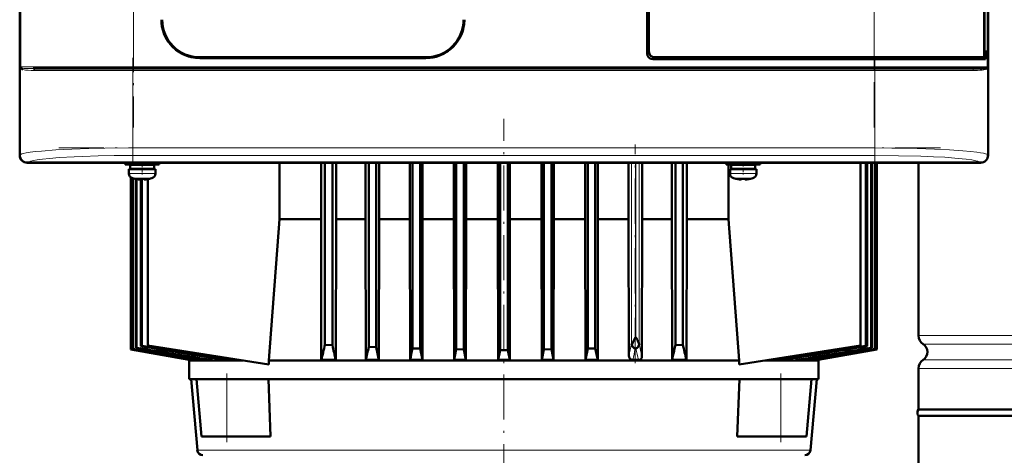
# Model space of a CAD drawing. Extents: x -2065 to 2446, y -1961 to 629.
# Tile 43 of 59: x -232 to 29, y 294 to 410. Entities that reach past the tile are written whole.
import ezdxf

# ---------------------------------------------------------------- set-up
doc = ezdxf.new("R2010")
doc.units = 0
doc.linetypes.add('DASHDOT', pattern=[18.5, 12, -3, 0.5, -3])

msp = doc.modelspace()

# ---------------------------------------------------------------- linework, layer by layer
at = {"color": 7, "lineweight": 50}
for p, q in [((-231.91, 581.97), (-231.91, 374.01)), ((25.04, 374.01), (25.04, 581.97)), ((-65.43, 400.99), (-65.43, 554.99)), ((-64.93, 554.49), (-64.93, 401.49)), ((24.02, 400.96), (24.02, 555.02)), ((24.14, 554.15), (24.14, 401.82)), ((-231.93, 386.19), (-231.93, 477.79)), ((25.07, 477.79), (25.07, 386.19)), ((-184.13, 399.99), (-124.13, 399.99)), ((-124.13, 399.79), (-184.13, 399.79)), ((-63.44, 399.99), (-5.15, 399.99)), ((23.78, 399.99), (-5.15, 399.99)), ((23.79, 399.99), (24.04, 399.99)), ((23.86, 400.03), (24.04, 399.99)), ((24.02, 401.82), (24.14, 401.82)), ((24.34, 401.79), (24.02, 401.79)), ((24.04, 399.99), (24.04, 399.49)), ((24.14, 401.82), (24.34, 401.79)), ((24.34, 399.49), (24.34, 401.79)), ((-5.15, 399.49), (-63.93, 399.49)), ((-5.15, 399.49), (24.34, 399.49)), ((24.68, 397.24), (24.73, 397.27)), ((24.69, 397.24), (24.73, 397.27)), ((-231.52, 397.01), (-231.55, 397.05)), ((-231.49, 396.99), (-231.52, 397.01)), ((-228.4, 396.99), (-221.82, 396.99)), ((-211.3, 396.99), (-222.67, 396.99)), ((-221.82, 396.99), (-201.72, 396.99)), ((-201.72, 396.99), (-5.15, 396.99)), ((-5.15, 396.99), (21.52, 396.99)), ((24.65, 397.02), (24.62, 396.99)), ((24.68, 397.01), (24.62, 396.99)), ((24.62, 396.99), (24.62, 396.98)), ((24.66, 397.02), (24.65, 397.02)), ((24.68, 397.05), (24.66, 397.02)), ((-231.93, 381.79), (-231.93, 386.19)), ((-231.91, 386.19), (-231.93, 386.19)), ((25.07, 386.19), (25.04, 386.19)), ((25.06, 386.19), (25.06, 381.79)), ((-231.93, 373.99), (-231.93, 381.79)), ((-231.93, 381.79), (-231.91, 381.79)), ((25.04, 381.79), (25.07, 381.79)), ((25.07, 381.79), (25.07, 373.99)), ((-217.14, 371.99), (-229.93, 371.99)), ((23.04, 372.02), (-229.91, 372.02)), ((-217.13, 372.02), (-217.14, 371.99)), ((-212.73, 371.99), (-217.14, 371.99)), ((-212.73, 371.99), (-212.74, 372.02)), ((-100.14, 371.99), (-212.73, 371.99)), ((-203.93, 371.99), (-203.93, 371.56)), ((-199.43, 371.56), (-203.93, 371.56)), ((-199.43, 371.46), (-202.58, 371.46)), ((-202.58, 371.46), (-202.58, 370.36)), ((-202.4, 371.56), (-202.4, 371.46)), ((-202.36, 371.56), (-202.36, 371.46)), ((-201.98, 371.56), (-201.98, 371.46)), ((-201.87, 371.56), (-201.87, 371.46)), ((-201.43, 371.46), (-201.43, 371.56)), ((-199.43, 371.56), (-194.93, 371.56)), ((-199.43, 371.46), (-196.28, 371.46)), ((-197.43, 371.46), (-197.43, 371.56)), ((-196.28, 371.46), (-196.28, 370.36)), ((-194.93, 371.56), (-194.93, 371.99)), ((-163.01, 356.99), (-163.01, 371.99)), ((-151.97, 371.99), (-151.97, 356.99)), ((-150.93, 371.99), (-150.93, 323.65)), ((-148.93, 371.99), (-148.93, 323.55)), ((-147.98, 356.99), (-147.98, 371.99)), ((-140.15, 371.99), (-140.15, 356.99)), ((-139.31, 371.99), (-139.31, 323.1)), ((-137.31, 371.99), (-137.31, 323.02)), ((-136.52, 356.99), (-136.52, 371.99)), ((-128.4, 371.99), (-128.4, 356.99)), ((-127.68, 371.99), (-127.68, 322.69)), ((-125.68, 371.99), (-125.68, 322.64)), ((-125, 356.99), (-125, 371.99)), ((-116.7, 371.99), (-116.7, 356.99)), ((-116.06, 371.99), (-116.06, 322.44)), ((-114.06, 371.99), (-114.06, 322.41)), ((-113.43, 356.99), (-113.43, 371.99)), ((-105.05, 356.99), (-105.05, 371.99)), ((-104.45, 371.99), (-104.45, 322.26)), ((-102.42, 371.99), (-102.42, 322.26)), ((-101.82, 356.99), (-101.82, 371.99)), ((-100.13, 372.02), (-100.14, 371.99)), ((-95.73, 371.99), (-100.14, 371.99)), ((-95.73, 371.99), (-95.74, 372.02)), ((12.86, 371.99), (-95.73, 371.99)), ((-93.44, 371.99), (-93.44, 356.99)), ((-92.81, 371.99), (-92.81, 322.41)), ((-90.81, 371.99), (-90.81, 322.44)), ((-90.17, 356.99), (-90.17, 371.99)), ((-81.87, 371.99), (-81.87, 356.99)), ((-81.18, 371.99), (-81.18, 322.64)), ((-79.18, 371.99), (-79.18, 322.69)), ((-78.47, 356.99), (-78.47, 371.99)), ((-70.35, 371.99), (-70.35, 356.99)), ((-66.72, 356.99), (-66.72, 371.99)), ((-58.89, 371.99), (-58.89, 356.99)), ((-57.93, 371.99), (-57.93, 323.55)), ((-55.93, 371.99), (-55.93, 323.65)), ((-54.9, 356.99), (-54.9, 371.99)), ((-44.43, 371.56), (-44.43, 371.99)), ((-44.43, 371.56), (-39.93, 371.56)), ((-43.86, 371.56), (-43.86, 356.99)), ((-39.93, 371.46), (-43.08, 371.46)), ((-43.08, 370.36), (-43.08, 371.46)), ((-41.93, 371.56), (-41.93, 371.46)), ((-35.43, 371.56), (-39.93, 371.56)), ((-36.78, 371.46), (-39.93, 371.46)), ((-37.93, 371.56), (-37.93, 371.46)), ((-36.78, 370.36), (-36.78, 371.46)), ((-35.43, 371.99), (-35.43, 371.56)), ((-8.84, 371.99), (-8.84, 323.49)), ((-7.35, 323.36), (-7.35, 371.99)), ((-7.07, 371.99), (-7.07, 323.26)), ((-5.94, 371.99), (-5.94, 322.88)), ((-5.75, 371.99), (-5.75, 322.81)), ((-5, 371.99), (-5, 322.55)), ((-4.89, 371.99), (-4.89, 322.51)), ((-4.51, 371.99), (-4.51, 322.37)), ((-4.47, 322.36), (-4.47, 371.99)), ((-4.47, 322.36), (-4.47, 371.99)), ((6.57, 371.99), (6.57, 326.12)), ((12.87, 372.02), (12.86, 371.99)), ((17.27, 371.99), (12.86, 371.99)), ((17.27, 371.99), (17.26, 372.02)), ((23.07, 371.99), (17.27, 371.99)), ((-202.93, 370.26), (-202.93, 369.13)), ((-202.93, 370.26), (-199.43, 370.26)), ((-199.43, 370.36), (-202.58, 370.36)), ((-202.4, 370.36), (-202.4, 370.26)), ((-202.36, 370.36), (-202.36, 370.26)), ((-201.98, 370.36), (-201.98, 370.26)), ((-201.87, 370.36), (-201.87, 370.26)), ((-201.43, 370.26), (-201.43, 370.36)), ((-199.43, 370.36), (-196.28, 370.36)), ((-195.93, 370.26), (-199.43, 370.26)), ((-197.43, 370.26), (-197.43, 370.36)), ((-195.93, 369.13), (-195.93, 370.26)), ((-43.43, 370.26), (-39.93, 370.26)), ((-43.43, 369.13), (-43.43, 370.26)), ((-43.08, 370.36), (-39.93, 370.36)), ((-41.93, 370.36), (-41.93, 370.26)), ((-36.78, 370.36), (-39.93, 370.36)), ((-39.93, 370.26), (-36.43, 370.26)), ((-37.93, 370.36), (-37.93, 370.26)), ((-36.43, 370.26), (-36.43, 369.13)), ((-202.4, 368.08), (-202.4, 322.36)), ((-202.36, 368.05), (-202.36, 322.37)), ((-201.98, 367.88), (-201.98, 322.51)), ((-201.87, 367.85), (-201.87, 322.55)), ((-201.35, 367.73), (-201.36, 367.72)), ((-201.12, 367.68), (-201.12, 322.81)), ((-200.92, 367.65), (-200.92, 322.88)), ((-199.93, 367.58), (-199.93, 367.73)), ((-199.8, 367.73), (-199.8, 323.26)), ((-199.52, 367.72), (-199.52, 323.36)), ((-198.93, 367.58), (-198.93, 367.73)), ((-197.94, 323.49), (-197.94, 367.65)), ((-197.5, 367.72), (-197.51, 367.73)), ((-41.86, 367.72), (-41.85, 367.73)), ((-40.43, 367.58), (-40.43, 367.73)), ((-39.43, 367.58), (-39.43, 367.73)), ((-38.01, 367.73), (-38, 367.72)), ((-163.01, 356.99), (-151.97, 356.99)), ((-151.97, 356.99), (-151.89, 319.61)), ((-147.98, 356.99), (-148.06, 319.61)), ((-147.98, 356.99), (-140.15, 356.99)), ((-140.15, 356.99), (-140.07, 319.61)), ((-136.52, 356.99), (-136.6, 319.61)), ((-136.52, 356.99), (-128.4, 356.99)), ((-128.4, 356.99), (-128.32, 319.61)), ((-125, 356.99), (-125.07, 319.61)), ((-125, 356.99), (-116.7, 356.99)), ((-116.7, 356.99), (-116.63, 319.61)), ((-113.43, 356.99), (-113.5, 319.61)), ((-113.43, 356.99), (-105.05, 356.99)), ((-105.05, 356.99), (-104.98, 319.61)), ((-101.82, 356.99), (-101.89, 319.61)), ((-101.82, 356.99), (-93.44, 356.99)), ((-93.44, 356.99), (-93.37, 319.61)), ((-90.17, 356.99), (-90.24, 319.61)), ((-90.17, 356.99), (-81.87, 356.99)), ((-81.87, 356.99), (-81.8, 319.61)), ((-78.47, 356.99), (-78.55, 319.61)), ((-78.47, 356.99), (-70.35, 356.99)), ((-70.35, 356.99), (-70.28, 320.68)), ((-66.72, 356.99), (-66.8, 320.54)), ((-66.72, 356.99), (-64.36, 356.99)), ((-64.36, 356.99), (-58.89, 356.99)), ((-58.89, 356.99), (-58.81, 319.61)), ((-54.9, 356.99), (-54.98, 319.61)), ((-54.9, 356.99), (-43.86, 356.99)), ((-69.05, 324.59), (-68.48, 325.59)), ((-202.36, 322.37), (-202.4, 322.36)), ((-186.93, 319.63), (-202.4, 322.36)), ((-186.82, 319.61), (-202.4, 322.36)), ((-186.6, 319.61), (-202.36, 322.37)), ((-201.87, 322.55), (-201.98, 322.51)), ((-200.92, 322.88), (-201.12, 322.81)), ((-199.52, 323.36), (-199.8, 323.26)), ((-165.85, 318.41), (-197.94, 323.49)), ((-148.93, 323.55), (-150.93, 323.65)), ((-137.31, 323.02), (-139.31, 323.1)), ((-125.68, 322.64), (-127.68, 322.69)), ((-125.07, 319.61), (-125.68, 322.64)), ((-116.63, 319.61), (-116.06, 322.44)), ((-114.06, 322.41), (-116.06, 322.44)), ((-113.5, 319.61), (-114.06, 322.41)), ((-104.45, 322.26), (-104.98, 319.61)), ((-104.45, 322.26), (-102.42, 322.26)), ((-102.42, 322.26), (-101.89, 319.61)), ((-93.37, 319.61), (-92.81, 322.41)), ((-90.81, 322.44), (-92.81, 322.41)), ((-90.24, 319.61), (-90.81, 322.44)), ((-81.8, 319.61), (-81.18, 322.64)), ((-79.18, 322.69), (-81.18, 322.64)), ((-68.67, 322.66), (-68.6, 322.64)), ((-55.93, 323.65), (-57.93, 323.55)), ((-41.02, 318.39), (-8.84, 323.49)), ((-4.51, 322.37), (-20.27, 319.61)), ((-4.47, 322.36), (-20.05, 319.61)), ((-7.35, 323.36), (-7.07, 323.26)), ((-5.94, 322.88), (-5.75, 322.81)), ((-5, 322.55), (-4.89, 322.51)), ((-4.47, 322.36), (-4.51, 322.37)), ((-186.93, 319.63), (-186.93, 319.49)), ((-186.93, 319.49), (-172.69, 319.49)), ((-186.93, 314.49), (-186.93, 319.49)), ((-186.6, 319.61), (-186.82, 319.61)), ((-186.59, 319.82), (-186.6, 319.61)), ((-185.41, 319.61), (-184.73, 319.61)), ((-184.71, 320.02), (-184.73, 319.61)), ((-182.3, 319.61), (-181.06, 319.61)), ((-181.02, 320.2), (-181.06, 319.61)), ((-177.31, 319.61), (-175.28, 319.61)), ((-175.26, 319.9), (-175.28, 319.61)), ((-63.4, 319.49), (-165.85, 319.49)), ((-165.85, 318.41), (-165.85, 319.49)), ((-151.89, 319.61), (-148.06, 319.61)), ((-140.07, 319.61), (-136.6, 319.61)), ((-128.32, 319.61), (-125.07, 319.61)), ((-116.63, 319.61), (-113.5, 319.61)), ((-104.98, 319.61), (-101.89, 319.61)), ((-93.37, 319.61), (-90.24, 319.61)), ((-81.8, 319.61), (-78.55, 319.61)), ((-69.22, 319.61), (-67.73, 319.61)), ((-41.02, 319.49), (-63.4, 319.49)), ((-58.81, 319.61), (-54.98, 319.61)), ((-41.02, 319.49), (-41.02, 318.39)), ((-19.93, 319.49), (-34.1, 319.49)), ((-31.6, 319.88), (-31.59, 319.61)), ((-31.59, 319.61), (-29.56, 319.61)), ((-25.85, 320.2), (-25.81, 319.61)), ((-25.81, 319.61), (-24.57, 319.61)), ((-22.16, 320.02), (-22.14, 319.61)), ((-22.14, 319.61), (-21.46, 319.61)), ((-20.28, 319.82), (-20.27, 319.61)), ((-20.27, 319.61), (-20.05, 319.61)), ((-19.94, 319.63), (-19.93, 319.49)), ((-19.93, 314.49), (-19.93, 319.49)), ((6.57, 317.36), (6.57, 306.44)), ((-177.57, 314.49), (-186.93, 314.49)), ((-184.79, 295.66), (-186.44, 314.49)), ((-185.04, 314.49), (-176.93, 314.49)), ((-183.71, 299.29), (-185.04, 314.49)), ((-176.93, 314.49), (-166.61, 314.49)), ((-63.4, 314.49), (-166.61, 314.49)), ((-165.95, 314.49), (-165.34, 299.29)), ((-40.26, 314.49), (-63.4, 314.49)), ((-41.53, 299.29), (-40.92, 314.49)), ((-40.26, 314.49), (-29.93, 314.49)), ((-29.93, 314.49), (-21.83, 314.49)), ((-19.93, 314.49), (-29.3, 314.49)), ((-23.16, 299.29), (-21.83, 314.49)), ((-22.08, 295.66), (-20.43, 314.49)), ((6.57, 306.44), (47.57, 306.44)), ((146.57, 304.74), (6.57, 304.74)), ((6.57, 304.74), (6.57, 292.12)), ((-183.71, 299.29), (-176.93, 299.29)), ((-165.34, 299.29), (-176.93, 299.29)), ((-29.93, 299.29), (-41.53, 299.29)), ((-23.16, 299.29), (-29.93, 299.29))]:
    msp.add_line(p, q, dxfattribs=at)
at = {"color": 7, "linetype": 'DASHDOT', "lineweight": 18}
for p, q in [((-201.72, 574.59), (-201.72, 381.39)), ((-5.15, 381.39), (-5.15, 574.59)), ((-201.9, 399.83), (-201.9, 371.75)), ((-4.97, 399.83), (-4.97, 371.76)), ((-221.38, 397.49), (14.51, 397.49)), ((-221.59, 396.49), (14.72, 396.49)), ((-103.43, 63.29), (-103.43, 383.69)), ((-68.6, 318.77), (-68.6, 376.83)), ((-221.59, 375.92), (14.72, 375.92))]:
    msp.add_line(p, q, dxfattribs=at)
at = {"color": 7, "lineweight": 18}
for p, q in [((-231.65, 397.49), (-231.65, 558.49)), ((-201.72, 558.49), (-201.72, 397.49)), ((24.78, 397.49), (24.78, 558.49)), ((-5.15, 399.99), (-5.15, 471.99)), ((-5.15, 399.49), (-5.15, 399.99)), ((-231.82, 397.49), (-231.82, 374.09)), ((-231.82, 397.49), (-231.65, 397.49)), ((-222.16, 397.49), (-231.65, 397.49)), ((-231.61, 397.3), (-231.6, 397.27)), ((-201.72, 397.49), (-222.16, 397.49)), ((-201.72, 397.49), (-5.15, 397.49)), ((-201.72, 396.99), (-201.72, 397.49)), ((-5.15, 397.49), (-5.15, 399.49)), ((24.78, 397.49), (-5.15, 397.49)), ((-5.15, 397.49), (-5.15, 396.99)), ((24.78, 397.49), (24.95, 397.49)), ((24.95, 374.09), (24.95, 397.49)), ((-227.96, 396.49), (-222.33, 396.49)), ((-222.33, 396.49), (-201.9, 396.49)), ((-201.9, 396.49), (-201.9, 396.99)), ((-201.9, 375.92), (-201.9, 396.49)), ((-4.97, 396.49), (-201.9, 396.49)), ((-4.97, 396.49), (-4.97, 396.99)), ((-4.97, 396.49), (21.09, 396.49)), ((-4.97, 396.49), (-4.97, 375.92)), ((-231.91, 374.01), (-231.82, 374.09)), ((-201.9, 375.92), (-4.97, 375.92)), ((-201.9, 373.92), (-201.9, 375.92)), ((-4.97, 373.92), (-201.9, 373.92)), ((-4.97, 375.92), (-4.97, 373.92)), ((24.95, 374.09), (25.04, 374.01)), ((-229.83, 372.1), (-229.91, 372.02)), ((-69.6, 371.99), (-69.6, 323.91)), ((-68.48, 325.59), (-68.48, 371.99)), ((-68.41, 325.6), (-68.41, 371.99)), ((-67.53, 371.99), (-67.53, 323.91)), ((23.04, 372.02), (22.96, 372.1)), ((-199.46, 369.13), (-202.93, 369.13)), ((-199.46, 369.13), (-199.43, 369.13)), ((-199.43, 369.13), (-195.93, 369.13)), ((-39.93, 369.13), (-43.43, 369.13)), ((-39.9, 369.13), (-39.93, 369.13)), ((-36.43, 369.13), (-39.9, 369.13)), ((-202, 367.89), (-199.45, 367.89)), ((-199.45, 367.89), (-199.43, 367.89)), ((-199.43, 367.89), (-196.86, 367.89)), ((-39.93, 367.89), (-42.5, 367.89)), ((-39.91, 367.89), (-39.93, 367.89)), ((-37.36, 367.89), (-39.91, 367.89)), ((-68.41, 325.6), (-68.48, 325.59)), ((6.57, 326.12), (146.57, 326.12)), ((-68.41, 322.65), (-68.6, 322.64)), ((146.57, 323.84), (7.81, 323.84)), ((7.81, 319.63), (146.57, 319.63)), ((146.57, 317.36), (6.57, 317.36)), ((-176.93, 299.29), (-176.93, 314.49)), ((-29.93, 299.29), (-29.93, 314.49)), ((-99.06, 295.66), (-184.79, 295.66)), ((-64.43, 295.66), (-99.06, 295.66)), ((-22.08, 295.66), (-64.43, 295.66))]:
    msp.add_line(p, q, dxfattribs=at)
at = {"color": 7, "linetype": 'DASHDOT', "lineweight": 18, "ltscale": 0.072887}
msp.add_line((-199.43, 371.8), (-199.43, 368.89), dxfattribs=at)
at = {"color": 7, "linetype": 'DASHDOT', "lineweight": 18, "ltscale": 0.085706}
msp.add_line((-39.93, 372.27), (-39.93, 368.85), dxfattribs=at)
at = {"color": 7, "linetype": 'DASHDOT', "lineweight": 18, "ltscale": 0.000924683}
msp.add_line((-200.43, 367.58), (-200.43, 367.55), dxfattribs=at)
at = {"color": 7, "linetype": 'DASHDOT', "lineweight": 18, "ltscale": 0.000744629}
msp.add_line((-198.43, 367.55), (-198.43, 367.58), dxfattribs=at)
at = {"color": 7, "linetype": 'DASHDOT', "lineweight": 18, "ltscale": 0.000761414}
msp.add_line((-40.93, 367.58), (-40.93, 367.55), dxfattribs=at)
at = {"color": 7, "linetype": 'DASHDOT', "lineweight": 18, "ltscale": 0.000956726}
msp.add_line((-38.93, 367.58), (-38.93, 367.55), dxfattribs=at)
at = {"color": 7, "linetype": 'DASHDOT', "lineweight": 18, "ltscale": 0.456}
for p, q in [((-176.93, 297.77), (-176.93, 316.01)), ((-29.93, 297.77), (-29.93, 316.01))]:
    msp.add_line(p, q, dxfattribs=at)
at = {"color": 7, "lineweight": 50}
for points in [[(-184.13, 399.79), (-185.3, 399.86), (-186.46, 400.06), (-187.58, 400.4), (-188.65, 400.86), (-189.22, 401.16), (-189.77, 401.5), (-190.47, 402), (-191.13, 402.56), (-191.73, 403.18), (-192.46, 404.1), (-193.08, 405.1), (-193.58, 406.16), (-193.96, 407.28), (-194.17, 408.17), (-194.29, 409.07), (-194.33, 409.99)], [(-113.93, 409.99), (-114, 408.82), (-114.21, 407.67), (-114.55, 406.55), (-115, 405.47), (-115.31, 404.9), (-115.64, 404.35), (-116.15, 403.65), (-116.71, 403), (-117.32, 402.4), (-118.25, 401.67), (-119.25, 401.05), (-120.31, 400.54), (-121.42, 400.16), (-122.32, 399.96), (-123.22, 399.83), (-124.13, 399.79)], [(23.78, 399.99), (23.82, 400), (23.85, 400.03), (23.91, 400.11), (23.99, 400.42), (24.02, 400.96)], [(21.52, 396.99), (22.59, 397), (23.47, 397.03), (24.14, 397.09), (24.54, 397.18), (24.68, 397.24)], [(-200.43, 367.58), (-200.1, 367.56), (-199.98, 367.56), (-199.95, 367.57), (-199.94, 367.57), (-199.93, 367.58), (-199.93, 367.58), (-199.93, 367.58)], [(-198.88, 367.56), (-198.91, 367.57), (-198.92, 367.57), (-198.93, 367.58), (-198.93, 367.58)], [(-198.43, 367.58), (-198.62, 367.56), (-198.86, 367.56), (-198.91, 367.57), (-198.92, 367.57), (-198.93, 367.58), (-198.93, 367.58), (-198.93, 367.58)], [(-40.93, 367.58), (-40.74, 367.56), (-40.5, 367.56), (-40.45, 367.57), (-40.44, 367.57), (-40.43, 367.58), (-40.43, 367.58), (-40.43, 367.58)], [(-39.38, 367.56), (-39.42, 367.57), (-39.43, 367.57), (-39.43, 367.58), (-39.43, 367.58), (-39.43, 367.58)], [(-38.93, 367.58), (-39.26, 367.56), (-39.38, 367.56), (-39.41, 367.57), (-39.42, 367.57), (-39.43, 367.58), (-39.43, 367.58), (-39.43, 367.58)], [(-69.52, 323.6), (-69.34, 324.04), (-69.05, 324.59)], [(-67.9, 324.66), (-67.65, 324.1), (-67.55, 323.75)], [(-69.52, 323.6), (-69.43, 323.38), (-69.32, 323.18), (-69.06, 322.89), (-68.87, 322.75), (-68.67, 322.66)], [(-67.55, 323.75), (-67.61, 323.5), (-67.71, 323.27), (-67.88, 323.02), (-68.09, 322.82), (-68.39, 322.66), (-68.41, 322.65)], [(-70.28, 320.68), (-70.21, 320.33), (-70.04, 320.02), (-69.8, 319.79), (-69.52, 319.66), (-69.22, 319.61)], [(-66.8, 320.54), (-66.85, 320.22), (-67, 319.95), (-67.22, 319.76), (-67.47, 319.65), (-67.73, 319.61)]]:
    msp.add_lwpolyline(points, dxfattribs=at)
at = {"color": 7, "lineweight": 18}
for points in [[(-231.55, 397.24), (-231.34, 397.15), (-231.16, 397.11), (-230.72, 397.06), (-229.31, 397), (-228.4, 396.99)], [(-227.96, 396.49), (-228.88, 396.5), (-229.69, 396.54), (-230.39, 396.61)], [(23.51, 396.61), (22.94, 396.55), (22.24, 396.51), (21.09, 396.49)], [(-231.82, 374.09), (-231.65, 374.21), (-231.39, 374.32), (-231.02, 374.43), (-230.21, 374.6), (-229.16, 374.77), (-227.77, 374.95), (-226.14, 375.11), (-222.33, 375.39), (-218.12, 375.6), (-213.55, 375.76), (-209.35, 375.85), (-201.9, 375.92)], [(-201.9, 373.92), (-206.9, 373.89), (-211.07, 373.81), (-215.26, 373.68), (-217.45, 373.59), (-221.43, 373.37), (-224.02, 373.16), (-225.85, 372.98), (-227.33, 372.78), (-228.3, 372.61), (-229.03, 372.45), (-229.55, 372.27), (-229.83, 372.1)], [(-4.97, 375.92), (-0.48, 375.89), (3.94, 375.83), (10.82, 375.62), (14.81, 375.43), (18.36, 375.19), (20.37, 375.01), (22.08, 374.8), (23.07, 374.65), (23.87, 374.5), (24.37, 374.37), (24.73, 374.23), (24.95, 374.09)], [(22.96, 372.1), (22.67, 372.27), (22.31, 372.4), (21.81, 372.53), (20.73, 372.74), (19.28, 372.94), (17.14, 373.16), (13.61, 373.43), (10.57, 373.59), (7.24, 373.72), (1.25, 373.87), (-4.97, 373.92)]]:
    msp.add_lwpolyline(points, dxfattribs=at)
at = {"color": 7, "lineweight": 50}
for centre, radius, start, end in [((-184.13, 409.99), 10.2, 179.9997, 270.0003), ((-184.13, 409.99), 10, 180, 270), ((-124.13, 409.99), 10, 270, 360), ((-124.13, 409.99), 10.2, 269.9997, 0.0003), ((-63.93, 400.99), 1.5, 180, 270), ((-232.04, 397.06), 0.488, 357.928, 30.3047), ((-231.16, 397.7), 0.607, 220.9525, 229.0552), ((-232.04, 397.05), 0.486, 358.9892, 25.8179), ((-231.47, 397.41), 0.197, 228.0416, 243.1921), ((-231.98, 396.99), 0.494, 358.0841, 30.2339), ((-231.98, 397), 0.491, 359.1792, 29.5717), ((25.11, 396.99), 0.494, 149.585, 181.0835), ((25.11, 396.99), 0.491, 150.312, 180.6913), ((25.17, 397.06), 0.485, 154.5515, 181.5258), ((25.17, 397.05), 0.49, 153.5328, 185.1478), ((-231.09, 397.43), 0.601, 220.5195, 228.8199), ((-230.76, 397.88), 1.15, 230.5708, 251.3512), ((24.01, 397.7), 0.937, 296.5194, 310.7967), ((-229.93, 373.99), 2, 180.0019, 269.9981), ((-201.63, 369.13), 1.3, 180, 253.3985), ((-197.23, 369.13), 1.3, 286.6016, 360), ((-42.13, 369.13), 1.3, 180, 253.3985), ((-37.73, 369.13), 1.3, 286.6016, 360), ((-199.43, 376.51), 9, 253.3985, 257.6222), ((-199.43, 376.51), 8.99, 257.6503, 263.6107), ((-199.43, 376.51), 8.99, 257.6503, 263.6107), ((-199.97, 371.59), 4.04, 263.5178, 266.839), ((-199.43, 377.62), 9.9, 267.1058, 272.8956), ((-199.43, 377.62), 9.9, 267.106, 272.8938), ((-198.85, 371.14), 3.58, 272.1824, 275.7457), ((-199.43, 376.51), 8.99, 276.3893, 282.3497), ((-199.43, 376.51), 8.99, 276.3897, 282.3492), ((-199.43, 376.51), 9, 282.3778, 286.6016), ((-39.93, 376.51), 9, 253.3985, 257.6222), ((-39.93, 376.51), 8.99, 257.6508, 263.6103), ((-39.93, 376.51), 8.99, 257.6503, 263.6107), ((-40.49, 371.36), 3.8, 263.4171, 267.729), ((-39.93, 377.62), 9.9, 267.106, 272.8938), ((-39.93, 377.62), 9.9, 267.1058, 272.8956), ((-39.39, 371.59), 4.04, 273.1617, 276.4821), ((-39.93, 376.51), 8.99, 276.3893, 282.3497), ((-39.93, 376.51), 8.99, 276.3893, 282.3497), ((-39.93, 376.51), 9, 282.3778, 286.6016), ((19915.28, -1182.71), 20137.24, 175.614873, 175.721875), ((-20114.48, -1182.24), 20129.55, 4.278434, 4.385478), ((-81.44, 317.77), 15.2, 26.9581, 30.9725), ((9.27, 326.12), 2.7, 180, 237.421), ((4415.93, 26715.38), 26793.82, 260.075521, 260.111502), ((1406.04, 9656.14), 9471.08, 260.225546, 260.330738), ((1085.42, 7832.94), 7619.53, 260.27917, 260.422693), ((481.2, 4408.7), 4142.37, 260.52188, 260.80037), ((393.13, 3900.2), 3625.75, 260.58795, 260.94795), ((173.58, 2655.95), 2362.25, 260.91244, 261.50741), ((-331.76, 364.02), 185.28, 346.133, 347.4165), ((162.34, 390.4), 318.38, 192.1214, 192.8468), ((-500.37, 400.11), 369.18, 347.4056, 347.9598), ((534.13, 461.95), 685.67, 191.68999, 191.98097), ((-943.5, 490.41), 832.87, 348.16651, 348.38307), ((736.67, 490.41), 832.92, 191.61688, 191.83342), ((-68.85, 323.94), 0.751, 182.5977, 206.5142), ((-68.27, 323.94), 0.737, 345.1268, 357.5993), ((-369.16, 390.39), 318.32, 347.1531, 347.8786), ((124.89, 364.02), 185.28, 192.5835, 193.867), ((-380.38, 2655.54), 2361.82, 278.49254, 279.08762), ((-600, 3900.2), 3625.75, 279.05205, 279.41205), ((-688.09, 4408.79), 4142.47, 279.19963, 279.47811), ((-1292.29, 7832.94), 7619.53, 279.577309, 279.720832), ((-1612.91, 9656.14), 9471.08, 279.669264, 279.774456), ((-4622.8, 26715.38), 26793.82, 279.888499, 279.924481), ((6.47, 321.74), 2.5, 302.579, 57.421), ((9.27, 317.36), 2.7, 122.579, 180), ((7.77, 305.59), 1.47, 144.7356, 215.2644), ((-183.3, 295.79), 1.5, 185, 270), ((-23.57, 295.79), 1.5, 270, 355)]:
    msp.add_arc(centre, radius, start, end, dxfattribs=at)
at = {"color": 7, "lineweight": 18}
for centre, radius, start, end in [((-230.49, 398.01), 1.43, 201.261, 222.235), ((-230.89, 398.22), 1.19, 218.0427, 233.348), ((-231.15, 397.49), 0.501, 179.9266, 201.6242), ((23.62, 398.01), 1.43, 317.7632, 338.7386), ((24.02, 398.22), 1.19, 306.6567, 321.9524), ((-229.94, 400.23), 3.65, 250.8857, 262.9217), ((-228.4, 396.57), 0.416, 40.2511, 89.1163), ((-228.5, 396.49), 0.538, 359.56, 40.5306), ((21.63, 396.49), 0.541, 139.8745, 180.6369), ((21.53, 396.58), 0.407, 90.9607, 140.1899), ((22.87, 401.3), 4.74, 277.8836, 282.6789), ((23.28, 399.51), 2.89, 282.5525, 289.9044), ((23.72, 398.25), 1.56, 290.2088, 296.9282), ((-688.09, 452.39), 631.7, 347.96561, 348.26444), ((-870.96, 487.25), 819.08, 348.19018, 348.40666), ((238.06, 389.21), 313.62, 192.253, 192.8216), ((304.26, 403.03), 380.12, 192.0139, 192.5342)]:
    msp.add_arc(centre, radius, start, end, dxfattribs=at)
at = {"color": 7, "lineweight": 50}
for centre, major_axis, ratio, start_param, end_param in [((-63.43, 401.49), (1.06, 1.06), 0.997265, 2.357564, 3.925621), ((-63.43, 401.49), (-1.06, -1.06), 0.997265, 5.499157, 7.067214), ((-229.9, 374.02), (1.42, 1.42), 0.995146, 2.358627, 3.924558), ((23.03, 374.02), (1.42, -1.42), 0.995146, 5.50022, 7.06615), ((23.07, 373.99), (1.41, 1.41), 0.999973, 3.927005, 5.497773)]:
    msp.add_ellipse(centre, major_axis=major_axis, ratio=ratio, start_param=start_param, end_param=end_param, dxfattribs=at)
at = {"color": 7, "lineweight": 18}
for centre, major_axis, ratio, start_param, end_param in [((24.28, 397.49), (0, 0.5), 0.997564, 4.254196, 4.712389), ((-229.83, 374.09), (-1.41, 1.41), 0.995146, 0.787831, 2.353761), ((22.96, 374.09), (-1.41, -1.41), 0.995146, 0.787831, 2.353761)]:
    msp.add_ellipse(centre, major_axis=major_axis, ratio=ratio, start_param=start_param, end_param=end_param, dxfattribs=at)

doc.saveas('drawing.dxf')
